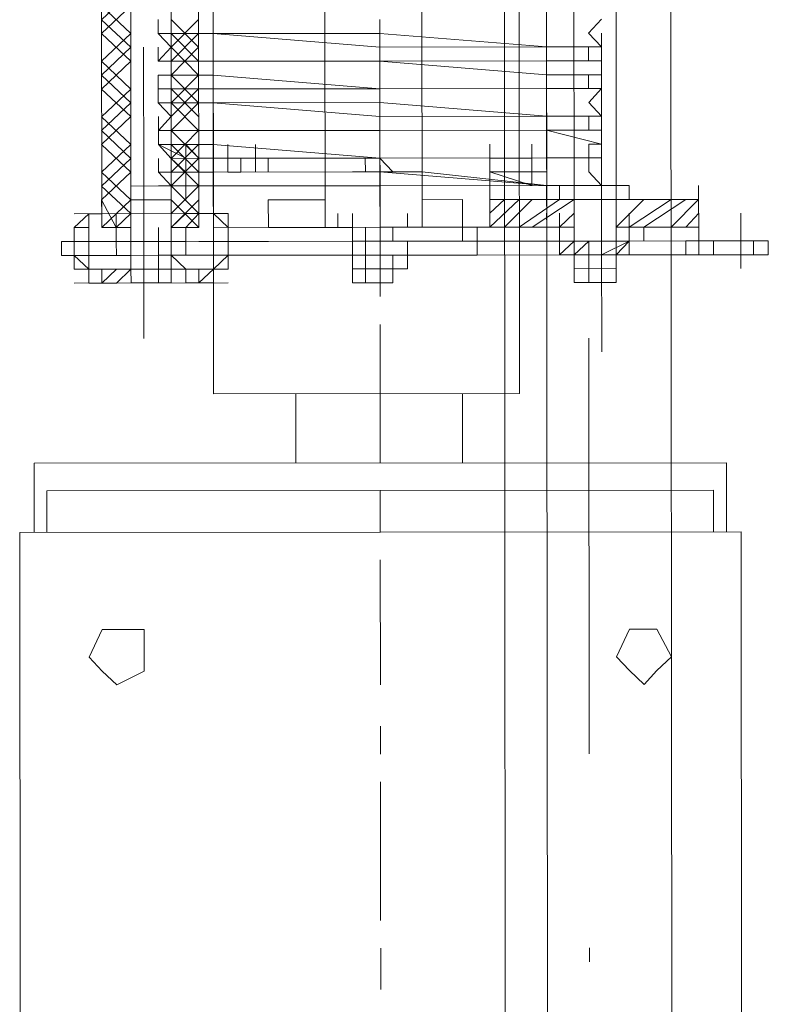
# Model space of a CAD drawing. Header units: inches. Extents: x -5850 to 5646, y 8947 to 13007.
# Tile 88 of 256: x -4228 to -4205, y 10542 to 10572. Entities that reach past the tile are written whole.
import ezdxf

# ---------------------------------------------------------------- set-up
doc = ezdxf.new("R2010")
doc.units = ezdxf.units.IN
doc.header["$MEASUREMENT"] = 0
doc.layers.add('at_Entity', color=7, linetype='Continuous')
doc.layers.add('at_Rect', color=7, linetype='Continuous')

msp = doc.modelspace()

# ---------------------------------------------------------------- linework, layer by layer
at = {"layer": 'at_Entity', "color": 7, "lineweight": 20}
for p, q in [((-4212.949, 10500.153), (-4213.751, 11398.174)), ((-4212.557, 10560.981), (-4213.305, 11398.174)), ((-4208.676, 11398.178), (-4207.875, 10500.158)), ((-4207.875, 10500.158), (-4208.676, 11398.178)), ((-4221.87, 10560.973), (-4222.555, 11328.048)), ((-4211.666, 10500.154), (-4212.406, 11328.057)), ((-4225.276, 10566.039), (-4225.301, 10593.915)), ((-4222.321, 10566.041), (-4222.345, 10593.918)), ((-4221.874, 10566.042), (-4221.899, 10593.918)), ((-4218.473, 10566.045), (-4218.498, 10593.921)), ((-4215.517, 10566.047), (-4215.542, 10593.924)), ((-4211.725, 10566.051), (-4211.75, 10593.927)), ((-4224.385, 10567.305), (-4224.408, 10593.074)), ((-4223.181, 10593.075), (-4223.158, 10567.306)), ((-4210.89, 10567.317), (-4210.913, 10593.086)), ((-4209.63, 10593.087), (-4209.607, 10567.319)), ((-4224.385, 10567.305), (-4224.408, 10592.65)), ((-4223.158, 10567.306), (-4223.181, 10592.651)), ((-4221.895, 10588.849), (-4221.874, 10565.194)), ((-4211.746, 10588.858), (-4211.725, 10565.203)), ((-4223.553, 10571.951), (-4223.553, 10572.375)), ((-4223.163, 10572.375), (-4223.162, 10571.952)), ((-4210.448, 10571.963), (-4210.058, 10572.387)), ((-4223.553, 10571.951), (-4221.88, 10571.953)), ((-4221.88, 10571.953), (-4223.553, 10571.951)), ((-4223.162, 10571.952), (-4223.553, 10571.951)), ((-4223.553, 10571.951), (-4223.162, 10571.533)), ((-4216.805, 10571.957), (-4221.88, 10571.953)), ((-4221.88, 10571.953), (-4216.805, 10571.539)), ((-4216.805, 10571.957), (-4211.73, 10571.544)), ((-4210.057, 10571.545), (-4210.448, 10571.963)), ((-4210.057, 10571.545), (-4210.058, 10571.963)), ((-4223.552, 10571.109), (-4223.552, 10571.533)), ((-4223.162, 10571.533), (-4223.552, 10571.109)), ((-4211.73, 10571.544), (-4216.805, 10571.539)), ((-4211.73, 10571.544), (-4210.057, 10571.545)), ((-4210.057, 10571.545), (-4211.73, 10571.544)), ((-4210.447, 10571.121), (-4210.448, 10571.545)), ((-4210.448, 10571.545), (-4210.057, 10571.545)), ((-4223.552, 10571.109), (-4221.879, 10571.111)), ((-4221.879, 10571.111), (-4223.552, 10571.109)), ((-4223.552, 10571.109), (-4223.162, 10571.11)), ((-4223.162, 10571.11), (-4223.161, 10570.686)), ((-4221.879, 10571.111), (-4216.804, 10571.115)), ((-4221.879, 10571.111), (-4216.804, 10571.115)), ((-4211.73, 10571.12), (-4216.804, 10571.115)), ((-4216.804, 10571.115), (-4211.729, 10570.696)), ((-4211.73, 10571.12), (-4210.057, 10571.121)), ((-4210.057, 10571.121), (-4210.447, 10571.121)), ((-4210.057, 10570.697), (-4210.057, 10571.121)), ((-4223.551, 10570.685), (-4221.879, 10570.687)), ((-4223.161, 10570.686), (-4223.551, 10570.685)), ((-4223.551, 10570.685), (-4223.551, 10570.262)), ((-4221.879, 10570.687), (-4216.804, 10570.268)), ((-4211.729, 10570.696), (-4210.057, 10570.697)), ((-4210.447, 10570.273), (-4210.447, 10570.697)), ((-4210.447, 10570.697), (-4210.057, 10570.697)), ((-4210.056, 10570.274), (-4210.057, 10570.697)), ((-4223.551, 10570.262), (-4221.878, 10570.263)), ((-4223.551, 10569.843), (-4223.551, 10570.262)), ((-4223.551, 10570.262), (-4223.161, 10570.262)), ((-4223.161, 10570.262), (-4223.16, 10569.844)), ((-4221.878, 10570.263), (-4216.804, 10570.268)), ((-4216.804, 10570.268), (-4211.729, 10570.272)), ((-4211.729, 10570.272), (-4216.804, 10570.268)), ((-4211.729, 10570.272), (-4210.056, 10570.274)), ((-4210.056, 10570.274), (-4211.729, 10570.272)), ((-4210.056, 10570.274), (-4210.447, 10570.273)), ((-4210.446, 10569.855), (-4210.056, 10570.274)), ((-4223.551, 10569.843), (-4221.878, 10569.845)), ((-4221.878, 10569.845), (-4223.551, 10569.843)), ((-4223.16, 10569.844), (-4223.551, 10569.843)), ((-4223.551, 10569.843), (-4223.16, 10569.42)), ((-4216.803, 10569.849), (-4221.878, 10569.845)), ((-4221.878, 10569.845), (-4216.803, 10569.426)), ((-4216.803, 10569.849), (-4211.728, 10569.43)), ((-4210.055, 10569.432), (-4210.446, 10569.855)), ((-4210.055, 10569.432), (-4210.056, 10569.855)), ((-4223.55, 10568.996), (-4223.55, 10569.42)), ((-4223.16, 10569.42), (-4223.55, 10568.996)), ((-4211.728, 10569.43), (-4216.803, 10569.426)), ((-4211.728, 10569.43), (-4210.055, 10569.432)), ((-4210.055, 10569.432), (-4211.728, 10569.43)), ((-4210.446, 10569.431), (-4210.055, 10569.432)), ((-4210.445, 10569.007), (-4210.446, 10569.431)), ((-4223.55, 10568.996), (-4221.877, 10568.997)), ((-4221.877, 10568.997), (-4223.55, 10568.996)), ((-4223.55, 10568.572), (-4223.55, 10568.996)), ((-4223.55, 10568.996), (-4223.16, 10568.996)), ((-4223.16, 10568.996), (-4223.159, 10568.572)), ((-4221.877, 10568.997), (-4216.803, 10569.002)), ((-4221.877, 10568.997), (-4216.803, 10569.002)), ((-4216.803, 10569.002), (-4211.728, 10569.006)), ((-4211.728, 10569.006), (-4216.803, 10569.002)), ((-4210.055, 10569.008), (-4211.728, 10569.006)), ((-4211.728, 10569.006), (-4210.055, 10568.584)), ((-4210.055, 10569.008), (-4210.445, 10569.007)), ((-4210.055, 10568.584), (-4210.055, 10569.008)), ((-4223.55, 10568.572), (-4221.877, 10568.573)), ((-4223.55, 10568.572), (-4222.713, 10568.149)), ((-4223.159, 10568.572), (-4223.55, 10568.572)), ((-4223.55, 10568.572), (-4223.159, 10568.148)), ((-4222.713, 10568.149), (-4222.713, 10568.573)), ((-4222.713, 10568.573), (-4222.322, 10568.149)), ((-4221.877, 10568.573), (-4216.802, 10568.154)), ((-4221.43, 10568.15), (-4221.431, 10568.574)), ((-4220.594, 10568.151), (-4220.594, 10568.575)), ((-4220.594, 10568.151), (-4220.594, 10568.575)), ((-4213.456, 10568.157), (-4213.456, 10568.581)), ((-4213.456, 10568.157), (-4213.456, 10568.581)), ((-4213.456, 10568.157), (-4213.456, 10568.581)), ((-4213.456, 10568.157), (-4213.456, 10568.581)), ((-4212.173, 10568.158), (-4212.174, 10568.582)), ((-4210.445, 10568.16), (-4210.445, 10568.584)), ((-4210.445, 10568.584), (-4210.055, 10568.584)), ((-4210.054, 10568.16), (-4210.055, 10568.584)), ((-4223.549, 10567.73), (-4223.549, 10568.148)), ((-4223.159, 10568.148), (-4222.713, 10568.149)), ((-4222.712, 10567.731), (-4223.159, 10568.148)), ((-4223.159, 10568.148), (-4223.158, 10567.73)), ((-4222.712, 10567.731), (-4222.713, 10568.149)), ((-4222.322, 10568.149), (-4221.876, 10568.15)), ((-4222.322, 10568.149), (-4222.322, 10567.731)), ((-4222.322, 10567.731), (-4222.322, 10568.149)), ((-4220.594, 10568.151), (-4221.876, 10568.15)), ((-4216.802, 10568.154), (-4221.43, 10568.15)), ((-4220.594, 10568.151), (-4221.43, 10568.15)), ((-4221.43, 10568.15), (-4221.04, 10568.15)), ((-4221.43, 10567.732), (-4221.43, 10568.15)), ((-4221.43, 10567.732), (-4221.43, 10568.15)), ((-4221.04, 10568.15), (-4221.039, 10567.732)), ((-4220.594, 10568.151), (-4220.593, 10567.733)), ((-4220.593, 10567.733), (-4220.594, 10568.151)), ((-4220.594, 10568.151), (-4220.593, 10567.733)), ((-4220.593, 10567.733), (-4220.594, 10568.151)), ((-4220.203, 10568.151), (-4220.203, 10567.733)), ((-4220.203, 10568.151), (-4220.203, 10567.733)), ((-4217.247, 10567.736), (-4217.248, 10568.154)), ((-4217.248, 10568.154), (-4216.802, 10568.154)), ((-4216.802, 10568.154), (-4211.727, 10568.159)), ((-4211.727, 10568.159), (-4216.802, 10568.154)), ((-4216.802, 10568.154), (-4216.411, 10567.736)), ((-4212.173, 10568.158), (-4213.456, 10568.157)), ((-4213.456, 10568.157), (-4212.173, 10568.158)), ((-4213.456, 10567.739), (-4213.456, 10568.157)), ((-4213.456, 10568.157), (-4213.456, 10567.739)), ((-4213.456, 10567.739), (-4213.456, 10568.157)), ((-4213.456, 10567.739), (-4213.456, 10568.157)), ((-4213.456, 10567.739), (-4213.456, 10568.157)), ((-4213.456, 10568.157), (-4213.456, 10567.739)), ((-4213.01, 10568.158), (-4213.009, 10567.739)), ((-4213.01, 10568.158), (-4213.009, 10567.739)), ((-4213.009, 10567.739), (-4213.01, 10568.158)), ((-4212.173, 10568.158), (-4212.564, 10568.158)), ((-4212.564, 10568.158), (-4212.563, 10567.74)), ((-4212.173, 10567.74), (-4212.173, 10568.158)), ((-4212.173, 10567.74), (-4212.173, 10568.158)), ((-4212.173, 10567.74), (-4212.173, 10568.158)), ((-4212.173, 10567.74), (-4212.173, 10568.158)), ((-4211.727, 10568.159), (-4210.054, 10568.16)), ((-4210.054, 10568.16), (-4211.727, 10568.159)), ((-4210.054, 10568.16), (-4210.445, 10568.16)), ((-4210.444, 10567.742), (-4210.445, 10568.16)), ((-4210.445, 10568.16), (-4210.054, 10568.16)), ((-4210.89, 10567.317), (-4210.89, 10567.741)), ((-4210.89, 10567.317), (-4210.89, 10567.741)), ((-4210.054, 10567.318), (-4210.444, 10567.742)), ((-4210.054, 10567.318), (-4210.054, 10567.742)), ((-4209.607, 10567.319), (-4209.608, 10567.742)), ((-4224.385, 10567.305), (-4224.385, 10567.729)), ((-4224.385, 10567.305), (-4224.385, 10567.729)), ((-4224.385, 10567.305), (-4224.385, 10567.729)), ((-4224.385, 10567.305), (-4224.385, 10567.729)), ((-4224.385, 10567.305), (-4224.385, 10567.729)), ((-4223.549, 10567.73), (-4222.712, 10567.731)), ((-4221.876, 10567.731), (-4223.549, 10567.73)), ((-4223.158, 10567.73), (-4223.549, 10567.73)), ((-4223.549, 10567.73), (-4223.158, 10567.306)), ((-4223.158, 10567.306), (-4223.158, 10567.73)), ((-4223.158, 10567.306), (-4223.158, 10567.73)), ((-4223.158, 10567.306), (-4223.158, 10567.73)), ((-4223.158, 10567.306), (-4223.158, 10567.73)), ((-4223.158, 10567.306), (-4223.158, 10567.73)), ((-4222.712, 10567.731), (-4222.712, 10567.307)), ((-4222.712, 10567.307), (-4222.712, 10567.731)), ((-4222.322, 10567.731), (-4222.712, 10567.731)), ((-4222.322, 10567.731), (-4222.322, 10567.307)), ((-4222.322, 10567.307), (-4222.322, 10567.731)), ((-4222.322, 10567.731), (-4221.876, 10567.731)), ((-4221.876, 10567.731), (-4216.801, 10567.736)), ((-4221.876, 10567.731), (-4216.801, 10567.736)), ((-4221.876, 10567.308), (-4221.876, 10567.731)), ((-4220.593, 10567.733), (-4221.43, 10567.732)), ((-4221.43, 10567.732), (-4220.593, 10567.733)), ((-4221.039, 10567.732), (-4221.43, 10567.732)), ((-4216.411, 10567.736), (-4217.247, 10567.736)), ((-4216.801, 10567.736), (-4215.519, 10567.737)), ((-4211.726, 10567.317), (-4216.801, 10567.736)), ((-4215.519, 10567.737), (-4211.726, 10567.317)), ((-4213.456, 10567.739), (-4212.173, 10567.74)), ((-4212.173, 10567.316), (-4213.456, 10567.739)), ((-4212.563, 10567.74), (-4212.173, 10567.74)), ((-4224.385, 10567.305), (-4223.158, 10567.306)), ((-4224.384, 10566.039), (-4224.385, 10567.305)), ((-4224.384, 10566.039), (-4224.385, 10567.305)), ((-4224.385, 10566.882), (-4224.385, 10567.305)), ((-4224.385, 10566.882), (-4224.385, 10567.305)), ((-4223.548, 10567.306), (-4221.876, 10567.308)), ((-4223.158, 10567.306), (-4223.548, 10567.306)), ((-4223.157, 10566.041), (-4223.158, 10567.306)), ((-4223.158, 10566.883), (-4223.158, 10567.306)), ((-4223.158, 10566.883), (-4223.158, 10567.306)), ((-4223.158, 10567.306), (-4223.157, 10566.041)), ((-4221.876, 10567.308), (-4216.801, 10567.312)), ((-4221.874, 10566.042), (-4221.876, 10567.308)), ((-4216.801, 10567.312), (-4211.726, 10567.317)), ((-4213.455, 10566.891), (-4213.455, 10567.315)), ((-4211.726, 10567.317), (-4210.054, 10567.318)), ((-4210.054, 10567.318), (-4211.726, 10567.317)), ((-4211.726, 10567.317), (-4210.444, 10567.318)), ((-4211.726, 10567.317), (-4211.725, 10566.051)), ((-4211.336, 10567.317), (-4211.336, 10566.893)), ((-4211.336, 10567.317), (-4210.89, 10567.317)), ((-4210.89, 10567.317), (-4209.607, 10567.319)), ((-4210.89, 10567.317), (-4210.89, 10566.894)), ((-4210.89, 10566.894), (-4210.89, 10567.317)), ((-4210.89, 10566.894), (-4210.89, 10567.317)), ((-4210.444, 10567.318), (-4210.054, 10567.318)), ((-4209.607, 10566.895), (-4209.607, 10567.319)), ((-4209.607, 10567.319), (-4209.607, 10566.895)), ((-4209.607, 10566.895), (-4209.607, 10567.319)), ((-4209.607, 10566.895), (-4209.607, 10567.319)), ((-4209.607, 10567.319), (-4209.217, 10567.319)), ((-4209.217, 10567.319), (-4209.217, 10566.895)), ((-4207.098, 10566.897), (-4207.098, 10567.321)), ((-4225.276, 10566.462), (-4225.277, 10566.881)), ((-4224.385, 10566.882), (-4223.158, 10566.883)), ((-4224.384, 10566.039), (-4224.385, 10566.882)), ((-4223.157, 10565.617), (-4223.158, 10566.883)), ((-4220.202, 10566.885), (-4218.474, 10566.887)), ((-4218.474, 10566.887), (-4220.202, 10566.885)), ((-4220.202, 10566.885), (-4220.201, 10566.043)), ((-4214.291, 10566.891), (-4215.518, 10566.889)), ((-4214.291, 10566.891), (-4215.518, 10566.889)), ((-4210.89, 10566.894), (-4213.455, 10566.891)), ((-4213.454, 10566.049), (-4213.455, 10566.891)), ((-4211.336, 10566.893), (-4210.89, 10566.894)), ((-4210.89, 10566.894), (-4207.098, 10566.897)), ((-4210.89, 10566.894), (-4209.607, 10566.895)), ((-4210.89, 10566.894), (-4209.607, 10566.895)), ((-4210.889, 10566.052), (-4210.89, 10566.894)), ((-4210.89, 10566.894), (-4210.889, 10566.052)), ((-4209.607, 10566.895), (-4209.606, 10566.053)), ((-4209.606, 10566.053), (-4209.607, 10566.895)), ((-4209.607, 10566.895), (-4209.217, 10566.895)), ((-4207.097, 10566.055), (-4207.098, 10566.897)), ((-4226.112, 10566.038), (-4225.667, 10566.462)), ((-4225.666, 10566.038), (-4225.667, 10566.462)), ((-4225.276, 10566.462), (-4225.667, 10566.462)), ((-4225.276, 10566.462), (-4225.667, 10566.462)), ((-4225.666, 10566.038), (-4225.667, 10566.462)), ((-4225.667, 10566.462), (-4225.666, 10566.038)), ((-4224.83, 10566.039), (-4224.83, 10566.463)), ((-4224.83, 10566.039), (-4224.83, 10566.463)), ((-4224.83, 10566.039), (-4224.83, 10566.463)), ((-4224.83, 10566.039), (-4224.83, 10566.463)), ((-4223.157, 10566.041), (-4223.157, 10566.464)), ((-4223.157, 10566.041), (-4223.157, 10566.464)), ((-4223.157, 10566.041), (-4223.157, 10566.464)), ((-4221.875, 10566.466), (-4222.321, 10566.465)), ((-4221.429, 10566.466), (-4222.321, 10566.465)), ((-4221.875, 10566.466), (-4221.874, 10566.042)), ((-4221.428, 10565.618), (-4221.429, 10566.466)), ((-4221.429, 10566.466), (-4221.428, 10566.042)), ((-4218.082, 10566.045), (-4218.083, 10566.469)), ((-4217.636, 10566.045), (-4217.637, 10566.469)), ((-4215.963, 10566.047), (-4215.964, 10566.471)), ((-4213.454, 10566.049), (-4213.454, 10566.473)), ((-4211.725, 10566.051), (-4211.726, 10566.475)), ((-4211.335, 10566.051), (-4211.335, 10566.475)), ((-4210.889, 10566.052), (-4210.889, 10566.475)), ((-4210.889, 10566.052), (-4210.889, 10566.475)), ((-4210.889, 10566.052), (-4210.889, 10566.475)), ((-4209.606, 10566.053), (-4209.607, 10566.476)), ((-4209.606, 10566.053), (-4209.607, 10566.476)), ((-4209.606, 10566.053), (-4209.607, 10566.476)), ((-4209.606, 10566.053), (-4209.607, 10566.476)), ((-4209.216, 10566.053), (-4209.216, 10566.477)), ((-4207.097, 10566.055), (-4207.097, 10566.479)), ((-4225.666, 10566.038), (-4226.112, 10566.038)), ((-4226.112, 10566.038), (-4226.112, 10565.19)), ((-4226.112, 10565.614), (-4226.112, 10566.038)), ((-4225.666, 10566.038), (-4225.666, 10565.191)), ((-4225.666, 10565.191), (-4225.666, 10566.038)), ((-4224.83, 10566.039), (-4225.276, 10566.039)), ((-4224.384, 10566.039), (-4224.83, 10566.039)), ((-4224.83, 10566.039), (-4224.384, 10566.039)), ((-4224.384, 10566.039), (-4224.83, 10566.039)), ((-4224.383, 10565.616), (-4224.384, 10566.039)), ((-4224.383, 10565.616), (-4224.384, 10566.039)), ((-4223.547, 10565.616), (-4223.547, 10566.04)), ((-4223.157, 10566.041), (-4223.157, 10565.617)), ((-4223.157, 10566.041), (-4223.157, 10565.617)), ((-4223.157, 10566.041), (-4222.711, 10566.041)), ((-4222.711, 10566.041), (-4223.157, 10566.041)), ((-4222.321, 10566.041), (-4222.711, 10566.041)), ((-4216.8, 10566.046), (-4221.874, 10566.042)), ((-4221.874, 10565.194), (-4221.874, 10566.042)), ((-4221.428, 10565.618), (-4221.428, 10566.042)), ((-4221.428, 10566.042), (-4221.428, 10565.618)), ((-4218.082, 10566.045), (-4220.201, 10566.043)), ((-4220.201, 10566.043), (-4217.636, 10566.045)), ((-4218.082, 10566.045), (-4218.473, 10566.045)), ((-4215.963, 10566.047), (-4218.082, 10566.045)), ((-4218.082, 10566.045), (-4215.963, 10566.047)), ((-4217.636, 10566.045), (-4217.636, 10565.622)), ((-4217.246, 10565.622), (-4217.246, 10566.046)), ((-4211.725, 10566.051), (-4216.8, 10566.046)), ((-4214.29, 10566.048), (-4216.41, 10566.047)), ((-4216.41, 10566.047), (-4215.963, 10566.047)), ((-4216.41, 10566.047), (-4216.409, 10565.623)), ((-4216.41, 10566.047), (-4216.409, 10565.623)), ((-4214.29, 10566.048), (-4215.963, 10566.047)), ((-4215.963, 10566.047), (-4215.517, 10566.047)), ((-4210.889, 10566.052), (-4213.454, 10566.049)), ((-4211.335, 10566.051), (-4210.889, 10566.052)), ((-4210.889, 10566.052), (-4211.335, 10566.051)), ((-4210.888, 10565.628), (-4210.889, 10566.052)), ((-4207.097, 10566.055), (-4209.606, 10566.053)), ((-4209.606, 10566.053), (-4209.216, 10566.053)), ((-4209.606, 10566.053), (-4209.216, 10566.053)), ((-4209.606, 10565.629), (-4209.606, 10566.053)), ((-4207.097, 10565.631), (-4207.097, 10566.055)), ((-4226.112, 10565.614), (-4226.502, 10565.614)), ((-4226.502, 10565.614), (-4226.502, 10565.19)), ((-4225.666, 10565.615), (-4226.112, 10565.614)), ((-4226.111, 10564.772), (-4226.112, 10565.614)), ((-4226.112, 10565.614), (-4226.112, 10565.19)), ((-4225.666, 10565.191), (-4225.666, 10565.615)), ((-4224.83, 10565.615), (-4225.666, 10565.615)), ((-4225.666, 10565.615), (-4225.666, 10565.191)), ((-4224.383, 10565.616), (-4224.83, 10565.615)), ((-4224.829, 10565.191), (-4224.83, 10565.615)), ((-4224.383, 10565.192), (-4224.383, 10565.616)), ((-4224.383, 10565.616), (-4224.383, 10565.192)), ((-4224.383, 10565.616), (-4223.547, 10565.616)), ((-4223.157, 10565.617), (-4223.547, 10565.616)), ((-4223.547, 10565.616), (-4223.547, 10565.193)), ((-4223.547, 10565.616), (-4223.547, 10565.193)), ((-4222.71, 10565.617), (-4223.157, 10565.617)), ((-4217.636, 10565.622), (-4222.71, 10565.617)), ((-4222.32, 10565.618), (-4220.201, 10565.619)), ((-4221.874, 10565.194), (-4221.874, 10565.618)), ((-4221.428, 10565.194), (-4221.428, 10565.618)), ((-4221.428, 10565.194), (-4221.428, 10565.618)), ((-4221.428, 10565.618), (-4221.428, 10565.194)), ((-4217.636, 10565.622), (-4217.246, 10565.622)), ((-4217.636, 10565.198), (-4217.636, 10565.622)), ((-4216.409, 10565.623), (-4217.246, 10565.622)), ((-4217.246, 10565.622), (-4216.409, 10565.623)), ((-4217.245, 10565.198), (-4217.246, 10565.622)), ((-4216.409, 10565.623), (-4213.844, 10565.625)), ((-4215.963, 10565.199), (-4215.963, 10565.623)), ((-4215.963, 10565.199), (-4215.963, 10565.623)), ((-4215.963, 10565.199), (-4215.963, 10565.623)), ((-4213.844, 10565.625), (-4211.335, 10565.627)), ((-4211.335, 10565.627), (-4210.442, 10565.628)), ((-4210.888, 10565.628), (-4210.442, 10565.628)), ((-4210.888, 10565.204), (-4210.888, 10565.628)), ((-4210.888, 10565.204), (-4210.888, 10565.628)), ((-4210.442, 10565.204), (-4210.442, 10565.628)), ((-4210.442, 10565.204), (-4210.442, 10565.628)), ((-4210.442, 10565.628), (-4210.442, 10565.204)), ((-4210.052, 10565.628), (-4210.442, 10565.628)), ((-4210.052, 10565.628), (-4209.606, 10565.629)), ((-4210.052, 10565.205), (-4210.052, 10565.628)), ((-4210.052, 10565.628), (-4210.052, 10565.205)), ((-4209.606, 10565.629), (-4209.216, 10565.629)), ((-4209.606, 10565.205), (-4209.606, 10565.629)), ((-4207.487, 10565.631), (-4209.216, 10565.629)), ((-4207.487, 10565.631), (-4207.097, 10565.631)), ((-4207.487, 10565.207), (-4207.487, 10565.631)), ((-4207.097, 10565.631), (-4205.424, 10565.633)), ((-4206.65, 10565.208), (-4206.65, 10565.631)), ((-4204.977, 10565.633), (-4205.424, 10565.633)), ((-4205.424, 10565.633), (-4205.423, 10565.209)), ((-4204.977, 10565.209), (-4204.977, 10565.633)), ((-4226.112, 10565.19), (-4226.502, 10565.19)), ((-4226.112, 10565.19), (-4225.666, 10565.191)), ((-4225.666, 10565.191), (-4226.112, 10565.19)), ((-4225.666, 10565.191), (-4225.665, 10564.772)), ((-4224.829, 10565.191), (-4225.666, 10565.191)), ((-4224.829, 10565.191), (-4223.156, 10565.193)), ((-4224.829, 10565.191), (-4224.383, 10565.192)), ((-4224.383, 10565.192), (-4224.829, 10565.191)), ((-4223.156, 10565.193), (-4224.383, 10565.192)), ((-4224.383, 10565.192), (-4224.383, 10564.774)), ((-4224.383, 10564.774), (-4224.383, 10565.192)), ((-4223.547, 10565.193), (-4223.546, 10564.774)), ((-4223.156, 10565.193), (-4223.547, 10565.193)), ((-4223.156, 10565.193), (-4222.71, 10564.775)), ((-4222.71, 10565.193), (-4223.156, 10565.193)), ((-4223.156, 10565.193), (-4223.156, 10564.775)), ((-4222.32, 10565.194), (-4222.71, 10565.193)), ((-4222.32, 10565.194), (-4217.636, 10565.198)), ((-4221.428, 10565.194), (-4221.874, 10565.194)), ((-4221.873, 10564.776), (-4221.428, 10565.194)), ((-4221.427, 10564.776), (-4221.428, 10565.194)), ((-4217.636, 10565.198), (-4216.409, 10565.199)), ((-4216.409, 10565.199), (-4217.636, 10565.198)), ((-4217.636, 10565.198), (-4217.635, 10564.356)), ((-4217.245, 10565.198), (-4216.409, 10565.199)), ((-4217.245, 10565.198), (-4217.245, 10564.78)), ((-4216.799, 10565.199), (-4216.799, 10564.78)), ((-4216.409, 10565.199), (-4216.408, 10564.781)), ((-4215.963, 10565.199), (-4216.409, 10565.199)), ((-4215.963, 10565.199), (-4216.409, 10565.199)), ((-4213.844, 10565.201), (-4215.963, 10565.199)), ((-4215.963, 10565.199), (-4215.962, 10564.781)), ((-4213.844, 10565.201), (-4211.334, 10565.204)), ((-4211.334, 10565.204), (-4210.442, 10565.204)), ((-4210.442, 10565.204), (-4210.888, 10565.204)), ((-4210.888, 10565.204), (-4210.442, 10565.204)), ((-4210.888, 10565.204), (-4210.887, 10564.362)), ((-4210.442, 10565.204), (-4210.052, 10565.205)), ((-4209.606, 10565.205), (-4210.442, 10565.204)), ((-4209.606, 10565.205), (-4210.442, 10565.204)), ((-4210.442, 10565.204), (-4210.441, 10564.362)), ((-4210.442, 10565.204), (-4210.441, 10564.362)), ((-4210.442, 10565.204), (-4210.442, 10564.786)), ((-4210.052, 10565.205), (-4209.215, 10565.205)), ((-4210.052, 10565.205), (-4210.051, 10564.363)), ((-4210.052, 10565.205), (-4210.051, 10564.363)), ((-4209.215, 10565.205), (-4209.606, 10565.205)), ((-4209.606, 10565.205), (-4209.215, 10565.205)), ((-4209.606, 10565.205), (-4209.605, 10564.787)), ((-4209.605, 10564.787), (-4209.606, 10565.205)), ((-4209.215, 10565.205), (-4207.487, 10565.207)), ((-4207.096, 10565.207), (-4207.487, 10565.207)), ((-4205.423, 10565.209), (-4207.096, 10565.207)), ((-4205.423, 10565.209), (-4204.977, 10565.209)), ((-4225.665, 10564.772), (-4226.111, 10564.772)), ((-4225.665, 10564.772), (-4225.275, 10564.773)), ((-4225.665, 10564.349), (-4225.665, 10564.772)), ((-4225.275, 10564.773), (-4224.383, 10564.774)), ((-4224.828, 10564.349), (-4224.383, 10564.774)), ((-4223.156, 10564.775), (-4224.383, 10564.774)), ((-4224.383, 10564.774), (-4224.382, 10564.35)), ((-4223.156, 10564.775), (-4222.71, 10564.775)), ((-4223.156, 10564.775), (-4223.155, 10564.351)), ((-4222.71, 10564.775), (-4222.709, 10564.351)), ((-4222.71, 10564.775), (-4222.319, 10564.775)), ((-4222.319, 10564.775), (-4221.873, 10564.776)), ((-4221.873, 10564.352), (-4221.873, 10564.776)), ((-4221.873, 10564.776), (-4221.427, 10564.776)), ((-4216.408, 10564.781), (-4217.635, 10564.78)), ((-4217.244, 10564.356), (-4217.245, 10564.78)), ((-4216.798, 10564.357), (-4216.799, 10564.78)), ((-4216.408, 10564.357), (-4216.408, 10564.781)), ((-4215.962, 10564.781), (-4216.408, 10564.781)), ((-4216.408, 10564.357), (-4216.408, 10564.781)), ((-4209.605, 10564.787), (-4210.888, 10564.786)), ((-4210.441, 10564.362), (-4210.442, 10564.786)), ((-4209.605, 10564.787), (-4209.605, 10564.363)), ((-4225.275, 10564.349), (-4225.665, 10564.349)), ((-4225.275, 10564.349), (-4224.828, 10564.349)), ((-4223.546, 10564.351), (-4224.382, 10564.35)), ((-4223.155, 10564.351), (-4224.382, 10564.35)), ((-4224.382, 10564.35), (-4223.992, 10564.35)), ((-4223.992, 10564.35), (-4223.546, 10564.351)), ((-4222.709, 10564.351), (-4222.319, 10564.352)), ((-4222.319, 10564.352), (-4221.873, 10564.352)), ((-4216.408, 10564.357), (-4217.635, 10564.356)), ((-4217.244, 10564.356), (-4216.798, 10564.357)), ((-4216.798, 10564.357), (-4216.408, 10564.357)), ((-4209.605, 10564.363), (-4210.887, 10564.362)), ((-4210.051, 10564.363), (-4210.441, 10564.362)), ((-4210.441, 10564.362), (-4210.051, 10564.363)), ((-4212.557, 10560.981), (-4221.87, 10560.973)), ((-4219.361, 10560.975), (-4219.359, 10558.862)), ((-4214.284, 10558.866), (-4214.286, 10560.98)), ((-4227.333, 10558.854), (-4206.254, 10558.873)), ((-4227.331, 10556.747), (-4227.333, 10558.854)), ((-4206.254, 10558.873), (-4206.252, 10556.765)), ((-4226.942, 10558.013), (-4206.644, 10558.031)), ((-4226.942, 10558.013), (-4226.941, 10556.747)), ((-4206.643, 10556.765), (-4206.644, 10558.031)), ((-4225.655, 10552.945), (-4225.265, 10553.787)), ((-4225.265, 10553.787), (-4224.819, 10553.788)), ((-4224.819, 10553.788), (-4223.983, 10553.788)), ((-4223.983, 10553.788), (-4223.981, 10552.523)), ((-4209.595, 10552.959), (-4209.205, 10553.802)), ((-4209.205, 10553.802), (-4208.759, 10553.802)), ((-4208.759, 10553.802), (-4208.369, 10553.802)), ((-4208.369, 10553.802), (-4207.922, 10552.961)), ((-4225.264, 10552.521), (-4225.655, 10552.945)), ((-4209.204, 10552.536), (-4209.595, 10552.959)), ((-4207.922, 10552.961), (-4208.367, 10552.537)), ((-4224.817, 10552.098), (-4225.264, 10552.521)), ((-4223.981, 10552.523), (-4224.817, 10552.098)), ((-4208.757, 10552.112), (-4209.204, 10552.536)), ((-4208.367, 10552.537), (-4208.757, 10552.112))]:
    msp.add_line(p, q, dxfattribs=at)
at = {"layer": 'at_Entity', "color": 3, "lineweight": 20}
for p, q in [((-4225.282, 10572.373), (-4224.39, 10573.216)), ((-4225.282, 10572.797), (-4224.389, 10571.95)), ((-4225.281, 10571.95), (-4224.39, 10572.798)), ((-4225.282, 10572.373), (-4224.389, 10571.532)), ((-4223.163, 10572.375), (-4222.325, 10571.534)), ((-4223.162, 10571.533), (-4222.326, 10572.376)), ((-4216.806, 10572.381), (-4216.805, 10571.957)), ((-4225.281, 10571.95), (-4224.388, 10571.108)), ((-4225.281, 10571.108), (-4224.389, 10571.95)), ((-4223.162, 10571.11), (-4222.326, 10571.952)), ((-4223.162, 10571.952), (-4222.325, 10571.11)), ((-4216.805, 10571.957), (-4216.805, 10571.539)), ((-4216.805, 10571.957), (-4216.804, 10571.115)), ((-4210.058, 10571.963), (-4210.055, 10568.584)), ((-4225.28, 10570.684), (-4224.389, 10571.532)), ((-4223.995, 10567.306), (-4223.998, 10571.533)), ((-4223.162, 10571.533), (-4222.325, 10570.686)), ((-4223.161, 10570.686), (-4222.325, 10571.534)), ((-4216.805, 10571.539), (-4216.804, 10571.115)), ((-4216.804, 10571.115), (-4216.805, 10571.539)), ((-4225.281, 10571.108), (-4224.388, 10570.261)), ((-4225.28, 10570.26), (-4224.388, 10571.108)), ((-4216.804, 10571.115), (-4216.804, 10570.268)), ((-4225.28, 10570.684), (-4224.387, 10569.843)), ((-4223.161, 10570.686), (-4222.324, 10569.844)), ((-4223.16, 10569.844), (-4222.325, 10570.686)), ((-4216.804, 10570.268), (-4216.804, 10570.691)), ((-4225.28, 10570.26), (-4224.387, 10569.419)), ((-4225.279, 10569.418), (-4224.388, 10570.261)), ((-4223.161, 10570.262), (-4222.324, 10569.421)), ((-4223.16, 10569.42), (-4222.324, 10570.263)), ((-4216.803, 10569.849), (-4216.804, 10570.268)), ((-4216.804, 10570.268), (-4216.803, 10569.849)), ((-4225.279, 10568.994), (-4224.387, 10569.843)), ((-4223.16, 10568.996), (-4222.324, 10569.844)), ((-4223.16, 10569.844), (-4222.323, 10568.997)), ((-4216.803, 10569.849), (-4216.803, 10569.426)), ((-4216.803, 10569.849), (-4216.8, 10566.046)), ((-4225.279, 10569.418), (-4224.386, 10568.571)), ((-4225.278, 10568.57), (-4224.387, 10569.419)), ((-4216.803, 10569.426), (-4216.803, 10569.002)), ((-4216.803, 10569.002), (-4216.803, 10569.426)), ((-4210.445, 10569.007), (-4210.446, 10569.431)), ((-4225.279, 10568.994), (-4224.386, 10568.147)), ((-4223.16, 10568.996), (-4222.322, 10568.149)), ((-4223.159, 10568.148), (-4222.323, 10568.997)), ((-4216.803, 10569.002), (-4216.802, 10568.578)), ((-4225.278, 10567.728), (-4224.386, 10568.571)), ((-4225.278, 10568.57), (-4224.385, 10567.729)), ((-4223.159, 10568.572), (-4222.322, 10567.731)), ((-4223.158, 10567.73), (-4222.323, 10568.573)), ((-4222.713, 10568.573), (-4222.712, 10567.731)), ((-4221.43, 10568.15), (-4221.431, 10568.574)), ((-4216.802, 10568.154), (-4216.802, 10568.578)), ((-4216.802, 10568.154), (-4216.802, 10568.578)), ((-4216.802, 10568.578), (-4216.802, 10568.154)), ((-4212.173, 10568.158), (-4212.174, 10568.582)), ((-4212.173, 10568.158), (-4212.174, 10568.582)), ((-4212.173, 10568.158), (-4212.174, 10568.582)), ((-4210.055, 10568.584), (-4210.054, 10567.318)), ((-4225.277, 10567.305), (-4224.386, 10568.147)), ((-4223.159, 10568.148), (-4222.322, 10568.149)), ((-4223.159, 10568.148), (-4222.322, 10567.307)), ((-4223.158, 10567.306), (-4222.322, 10568.149)), ((-4221.876, 10568.15), (-4220.203, 10568.151)), ((-4221.43, 10568.15), (-4221.43, 10567.732)), ((-4221.43, 10568.15), (-4221.04, 10568.15)), ((-4221.43, 10567.732), (-4221.43, 10568.15)), ((-4221.43, 10567.732), (-4221.43, 10568.15)), ((-4220.594, 10568.151), (-4220.593, 10567.733)), ((-4216.802, 10568.154), (-4216.801, 10567.736)), ((-4213.456, 10568.157), (-4213.455, 10567.315)), ((-4212.173, 10568.158), (-4212.564, 10568.158)), ((-4212.564, 10568.158), (-4212.563, 10567.74)), ((-4212.173, 10568.158), (-4212.173, 10567.316)), ((-4212.173, 10567.74), (-4212.173, 10568.158)), ((-4212.173, 10567.74), (-4212.173, 10568.158)), ((-4212.173, 10567.316), (-4212.173, 10568.158)), ((-4212.173, 10567.74), (-4212.173, 10568.158)), ((-4213.456, 10567.739), (-4211.727, 10567.74)), ((-4210.054, 10567.318), (-4210.054, 10567.742)), ((-4225.278, 10567.728), (-4224.385, 10566.882)), ((-4225.277, 10566.881), (-4224.385, 10567.729)), ((-4224.385, 10567.305), (-4224.385, 10567.729)), ((-4222.712, 10567.731), (-4222.712, 10566.883)), ((-4217.638, 10567.735), (-4215.965, 10567.737)), ((-4216.801, 10567.736), (-4216.801, 10567.312)), ((-4216.801, 10567.312), (-4216.801, 10567.736)), ((-4216.801, 10567.312), (-4216.801, 10567.736)), ((-4225.277, 10567.305), (-4224.384, 10566.463)), ((-4224.385, 10566.882), (-4224.385, 10567.305)), ((-4223.993, 10566.04), (-4223.995, 10567.306)), ((-4223.158, 10567.306), (-4222.321, 10566.465)), ((-4223.157, 10566.041), (-4223.158, 10567.306)), ((-4223.157, 10566.464), (-4222.322, 10567.307)), ((-4216.801, 10567.312), (-4216.8, 10566.47)), ((-4216.801, 10566.888), (-4216.801, 10567.312)), ((-4210.89, 10566.894), (-4210.89, 10567.317)), ((-4210.054, 10567.318), (-4210.053, 10566.894)), ((-4210.053, 10566.894), (-4210.054, 10567.318)), ((-4210.053, 10566.894), (-4210.054, 10567.318)), ((-4210.053, 10566.894), (-4210.054, 10567.318)), ((-4210.053, 10566.894), (-4210.054, 10567.318)), ((-4225.277, 10566.881), (-4224.83, 10566.039)), ((-4225.276, 10566.039), (-4224.385, 10566.882)), ((-4224.384, 10566.463), (-4224.385, 10566.882)), ((-4223.158, 10566.883), (-4222.321, 10566.041)), ((-4223.157, 10566.041), (-4222.321, 10566.883)), ((-4221.873, 10564.352), (-4221.875, 10566.884)), ((-4216.8, 10566.47), (-4216.801, 10566.888)), ((-4216.801, 10566.888), (-4216.8, 10566.47)), ((-4216.8, 10566.47), (-4216.801, 10566.888)), ((-4214.291, 10566.891), (-4214.29, 10566.048)), ((-4213.454, 10566.049), (-4212.563, 10566.892)), ((-4213.454, 10566.473), (-4213.009, 10566.892)), ((-4213.008, 10566.05), (-4212.172, 10566.892)), ((-4212.562, 10566.05), (-4211.336, 10566.893)), ((-4212.171, 10566.05), (-4210.89, 10566.894)), ((-4210.889, 10566.475), (-4210.89, 10566.894)), ((-4210.053, 10566.894), (-4210.052, 10565.628)), ((-4209.607, 10566.895), (-4209.217, 10566.895)), ((-4209.607, 10566.476), (-4209.607, 10566.895)), ((-4209.607, 10566.476), (-4209.607, 10566.895)), ((-4209.606, 10566.053), (-4208.771, 10566.895)), ((-4209.216, 10566.053), (-4207.934, 10566.896)), ((-4208.77, 10566.053), (-4207.488, 10566.897)), ((-4207.933, 10566.054), (-4207.098, 10566.897)), ((-4226.113, 10566.462), (-4221.429, 10566.466)), ((-4225.667, 10566.462), (-4224.384, 10566.463)), ((-4225.666, 10566.038), (-4225.667, 10566.462)), ((-4225.276, 10566.039), (-4225.276, 10566.462)), ((-4224.83, 10566.039), (-4224.384, 10566.463)), ((-4224.384, 10566.463), (-4224.383, 10564.774)), ((-4222.711, 10566.465), (-4223.157, 10566.041)), ((-4223.157, 10566.041), (-4223.157, 10566.464)), ((-4221.875, 10566.466), (-4222.711, 10566.465)), ((-4222.711, 10566.041), (-4222.321, 10566.465)), ((-4221.428, 10566.042), (-4221.875, 10566.466)), ((-4216.8, 10566.046), (-4216.8, 10566.47)), ((-4216.8, 10566.046), (-4216.8, 10566.47)), ((-4216.8, 10566.47), (-4216.8, 10566.046)), ((-4216.8, 10566.046), (-4216.8, 10566.47)), ((-4211.335, 10566.051), (-4210.889, 10566.475)), ((-4211.335, 10566.051), (-4211.335, 10566.475)), ((-4210.889, 10566.052), (-4210.889, 10566.475)), ((-4209.606, 10566.053), (-4209.607, 10566.476)), ((-4209.216, 10566.053), (-4209.216, 10566.477)), ((-4207.487, 10566.055), (-4207.097, 10566.479)), ((-4205.815, 10566.48), (-4205.813, 10564.79)), ((-4226.112, 10565.19), (-4226.112, 10566.038)), ((-4226.112, 10566.038), (-4225.666, 10566.038)), ((-4225.666, 10566.038), (-4225.665, 10564.772)), ((-4224.83, 10565.615), (-4224.83, 10566.039)), ((-4224.83, 10565.615), (-4224.83, 10566.039)), ((-4224.83, 10566.039), (-4224.384, 10566.039)), ((-4223.99, 10562.661), (-4223.993, 10566.04)), ((-4223.157, 10566.041), (-4223.156, 10564.775)), ((-4223.157, 10566.041), (-4222.711, 10566.041)), ((-4222.71, 10565.617), (-4222.711, 10566.041)), ((-4221.427, 10564.776), (-4221.428, 10566.042)), ((-4216.799, 10565.622), (-4216.8, 10566.046)), ((-4216.8, 10566.046), (-4216.799, 10565.622)), ((-4216.799, 10565.622), (-4216.8, 10566.046)), ((-4216.799, 10565.622), (-4216.8, 10566.046)), ((-4214.29, 10565.625), (-4214.29, 10566.048)), ((-4213.844, 10565.625), (-4213.844, 10566.049)), ((-4211.335, 10565.627), (-4211.335, 10566.051)), ((-4209.216, 10565.629), (-4209.216, 10566.053)), ((-4209.216, 10565.629), (-4209.216, 10566.053)), ((-4208.769, 10565.63), (-4208.77, 10566.053)), ((-4224.829, 10565.191), (-4224.83, 10565.615)), ((-4224.829, 10565.191), (-4224.83, 10565.615)), ((-4222.71, 10565.193), (-4222.71, 10565.617)), ((-4216.799, 10565.622), (-4216.799, 10564.78)), ((-4213.844, 10565.625), (-4214.29, 10565.625)), ((-4213.844, 10565.201), (-4213.844, 10565.625)), ((-4211.335, 10565.627), (-4210.888, 10565.628)), ((-4210.888, 10565.628), (-4211.335, 10565.627)), ((-4210.888, 10565.628), (-4211.335, 10565.627)), ((-4211.334, 10565.204), (-4211.335, 10565.627)), ((-4211.334, 10565.204), (-4210.888, 10565.628)), ((-4210.888, 10565.204), (-4210.442, 10565.628)), ((-4210.442, 10565.204), (-4210.442, 10565.628)), ((-4209.216, 10565.629), (-4210.052, 10565.205)), ((-4210.052, 10565.628), (-4209.606, 10565.629)), ((-4210.052, 10565.628), (-4210.049, 10562.249)), ((-4209.606, 10565.205), (-4209.216, 10565.629)), ((-4209.606, 10565.205), (-4209.606, 10565.629)), ((-4209.216, 10565.629), (-4208.769, 10565.63)), ((-4209.216, 10565.629), (-4208.769, 10565.63)), ((-4209.216, 10565.629), (-4208.769, 10565.63)), ((-4209.215, 10565.205), (-4209.216, 10565.629)), ((-4209.215, 10565.205), (-4209.216, 10565.629)), ((-4207.096, 10565.207), (-4207.097, 10565.631)), ((-4225.665, 10564.772), (-4226.112, 10565.19)), ((-4213.844, 10565.201), (-4214.29, 10565.201)), ((-4210.442, 10565.204), (-4210.888, 10565.204)), ((-4225.275, 10564.773), (-4225.665, 10564.772)), ((-4225.275, 10564.349), (-4225.275, 10564.773)), ((-4224.829, 10564.773), (-4225.275, 10564.349)), ((-4224.383, 10564.774), (-4224.829, 10564.773)), ((-4223.992, 10564.35), (-4223.992, 10564.774)), ((-4223.546, 10564.351), (-4223.546, 10564.774)), ((-4223.156, 10564.775), (-4222.319, 10564.775)), ((-4222.319, 10564.352), (-4221.873, 10564.776)), ((-4222.319, 10564.352), (-4222.319, 10564.775)), ((-4222.319, 10564.775), (-4222.319, 10564.352)), ((-4221.873, 10564.776), (-4221.427, 10564.776)), ((-4217.244, 10564.356), (-4217.245, 10564.78)), ((-4216.798, 10564.357), (-4216.799, 10564.78)), ((-4216.799, 10564.78), (-4216.798, 10563.933)), ((-4216.799, 10564.78), (-4216.798, 10564.357)), ((-4216.408, 10564.357), (-4216.408, 10564.781)), ((-4210.441, 10564.362), (-4210.442, 10564.786)), ((-4210.051, 10564.363), (-4210.051, 10564.786)), ((-4226.111, 10564.348), (-4221.427, 10564.352)), ((-4216.797, 10563.085), (-4216.793, 10558.864)), ((-4210.428, 10549.997), (-4210.44, 10562.673)), ((-4216.793, 10558.022), (-4216.792, 10556.756)), ((-4216.791, 10555.908), (-4216.787, 10552.105)), ((-4216.786, 10550.839), (-4216.786, 10549.992)), ((-4216.785, 10549.15), (-4216.781, 10544.923)), ((-4216.78, 10544.081), (-4216.779, 10542.815)), ((-4210.423, 10543.663), (-4210.423, 10544.086))]:
    msp.add_line(p, q, dxfattribs=at)
at = {"layer": 'at_Rect', "color": 7, "lineweight": 20}
for p, q in [((-4227.772, 10556.741), (-4205.806, 10556.761)), ((-4227.772, 10556.741), (-4227.745, 10526.751)), ((-4205.779, 10526.77), (-4205.806, 10556.761))]:
    msp.add_line(p, q, dxfattribs=at)

doc.saveas('drawing.dxf')
